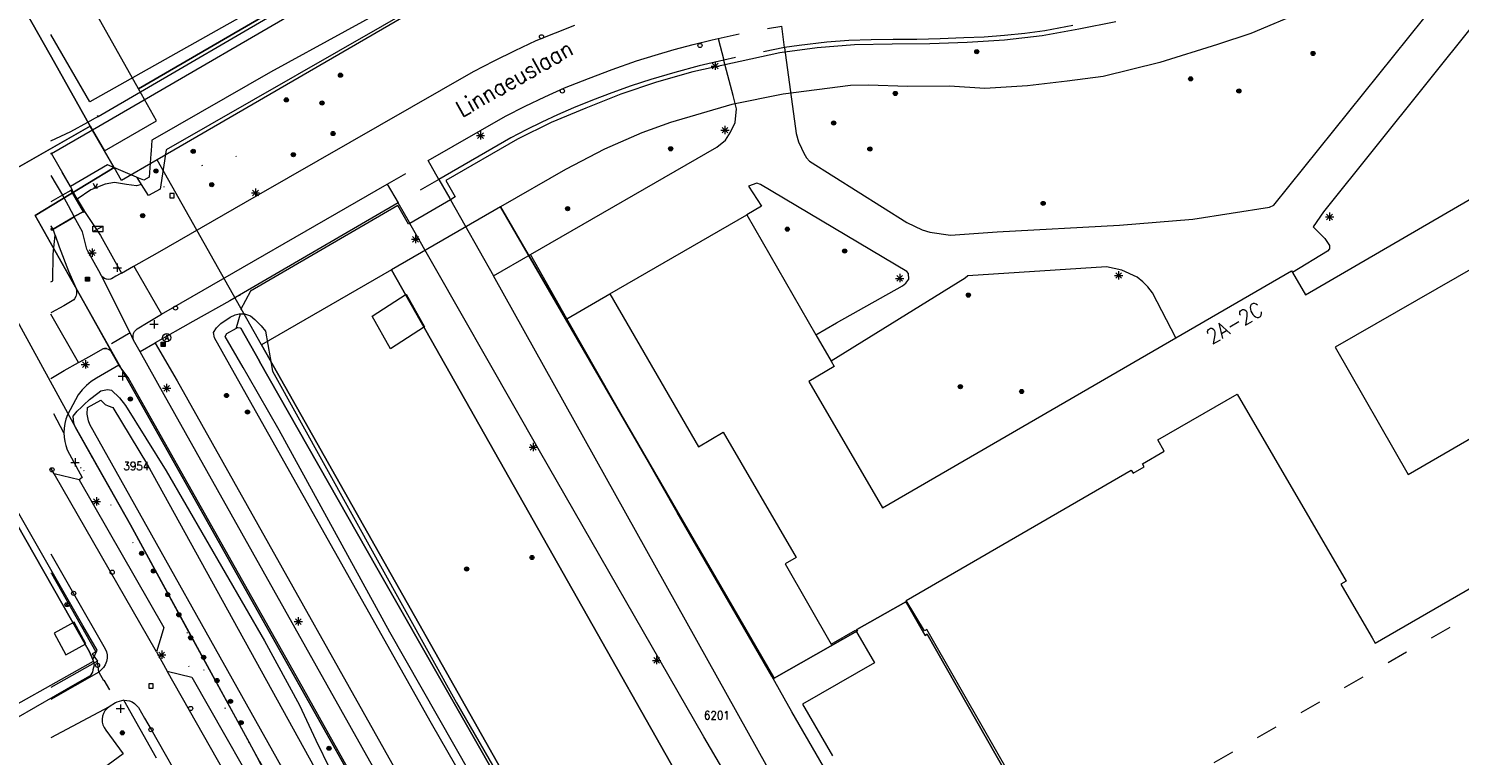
# Model space of a CAD drawing. Header units: metres. Extents: x 3 to 114181, y 112716 to 476231.
# Tile 29 of 90: x 112497 to 112670, y 475118 to 475206. Entities that reach past the tile are written whole.
import ezdxf
from ezdxf.enums import TextEntityAlignment as Align

# ---------------------------------------------------------------- set-up
doc = ezdxf.new("R2010")
doc.units = ezdxf.units.M
doc.header["$MEASUREMENT"] = 0
doc.linetypes.add('DGN Style 1', pattern=[5.201608, 0.008655, -5.192953])
doc.linetypes.add('DGN Style 5', pattern=[6.058445, 2.596476, -3.461969])
for name, color, linetype, lineweight in [('Cultuurscheiding BGT', 3, 'DGN Style 1', 0), ('Functie scheiding OTD BGT', 7, 'DGN Style 5', 0), ('Functie scheiding OWT BGT', 4, 'DGN Style 5', 0), ('Functie scheiding SHD H1 BGT', 1, 'DGN Style 5', 0), ('Functie scheiding WGD BGT', 7, 'DGN Style 5', 0), ('Functie scheiding WGD H1 BGT', 7, 'DGN Style 5', 0), ('Hek BGT', 7, 'Continuous', 13), ('Insteeksloot BGT', 4, 'Continuous', 0), ('Kadasterperceelnummers', 14, 'Continuous', 0), ('Kadasterpercelen', 14, 'Continuous', 13), ('Kant algemeen verharding BGT', 7, 'Continuous', 0), ('Kant algemeen verharding H1 BGT', 7, 'Continuous', 0), ('Kant water BGT', 4, 'Continuous', 0), ('Muur H1 BGT', 1, 'Continuous', 13), ('Onbegroeid terreindeel BGT', 7, 'Continuous', 0), ('Overbruggingsdeel-Dek H1 BGT', 6, 'Continuous', 13), ('Overbruggingsdeel-Landhoofd BGT', 6, 'Continuous', 13), ('Pand BGT', 7, 'Continuous', 13), ('Symbool Afvalbak BGT', 5, 'Continuous', 0), ('Symbool Boom BGT', 3, 'Continuous', 0), ('Symbool Brandkraan BGT', 1, 'Continuous', 0), ('Symbool Inspectieput BGT', 5, 'Continuous', 0), ('Symbool Kast BGT', 7, 'Continuous', 0), ('Symbool Kolk BGT', 5, 'Continuous', 0), ('Symbool Lichtmast BGT', 7, 'Continuous', 0), ('Symbool Paal - Steen BGT', 7, 'Continuous', 0), ('Symbool Verkeersbordpaal BGT', 7, 'Continuous', 0), ('Symbool Verklikker Transportleiding BGT', 5, 'Continuous', 0), ('Symbool Waterleidingput BGT', 5, 'Continuous', 0), ('Tekst Nummeraanduidingsreeks BGT', 7, 'Continuous', 0), ('Tekst ORL Straatnaam BGT', 3, 'Continuous', 0), ('Walbescherming BGT', 5, 'Continuous', 13)]:
    doc.layers.add(name, color=color, linetype=linetype, lineweight=lineweight)
doc.styles.add('Style-STANDARD', font='STANDARD.shx')

# ---------------------------------------------------------------- blocks, each defined once
blk = doc.blocks.new('CELQ31')
at = {"layer": 'Symbool Verklikker Transportleiding BGT'}
for p, q in [((0, 0), (-0.025, 0.05)), ((-0.025, 0), (0.025, 0)), ((0, 0), (0.025, 0.05))]:
    blk.add_line(p, q, dxfattribs=at)
blk = doc.blocks.new('CELQ70')
at = {"layer": 'Symbool Kast BGT'}
for p, q in [((-0.062, 0.031), (0.062, 0.031)), ((-0.062, -0.031), (-0.062, 0.031)), ((-0.062, -0.031), (0.062, 0.031)), ((0.062, -0.031), (0.062, 0.031)), ((-0.062, -0.031), (0.062, -0.031))]:
    blk.add_line(p, q, dxfattribs=at)
blk = doc.blocks.new('CELQ49')
at = {"layer": 'Symbool Afvalbak BGT'}
blk.add_circle((0, 0), 0.05, dxfattribs=at)
at = {"layer": 'Symbool Afvalbak BGT', "style": 'Style-STANDARD'}
blk.add_text('A', height=0.0667, dxfattribs=at).set_placement((0.003, 0.003), align=Align.MIDDLE_CENTER)
blk = doc.blocks.new('CELQ21')
at = {"layer": 'Symbool Lichtmast BGT'}
for p, q in [((-0.05, 0), (0.05, 0)), ((0.035, -0.034), (-0.035, 0.034)), ((0.035, 0.034), (-0.035, -0.034)), ((0, 0.053), (0, -0.047))]:
    blk.add_line(p, q, dxfattribs=at)
blk = doc.blocks.new('CELQ42')
at = {"layer": 'Symbool Brandkraan BGT'}
for p, q in [((-0.021, 0.021), (0.021, -0.021)), ((-0.021, -0.021), (0.021, 0.021))]:
    blk.add_line(p, q, dxfattribs=at)
blk.add_circle((0, 0), 0.025, dxfattribs=at)
blk = doc.blocks.new('CELQ72')
at = {"layer": 'Symbool Inspectieput BGT', "flags": 128}
blk.add_lwpolyline([(0.025, 0.025), (-0.025, 0.025), (-0.025, -0.025), (0.025, -0.025)], close=True, dxfattribs=at)
blk = doc.blocks.new('CELQ24_1')
at = {"layer": 'Symbool Kolk BGT'}
blk.add_circle((0, 0), 0.025, dxfattribs=at)
blk = doc.blocks.new('CELQ24_2')
at = {"layer": 'Symbool Waterleidingput BGT'}
blk.add_circle((0, 0), 0.025, dxfattribs=at)
blk = doc.blocks.new('CELA07')
at = {"layer": 'Symbool Boom BGT'}
for radius in [0.025, 0.018, 0.011, 0.00407]:
    blk.add_circle((0, 0), radius, dxfattribs=at)
blk = doc.blocks.new('CELQ30')
at = {"layer": 'Symbool Verkeersbordpaal BGT'}
for p, q in [((-0.05, 0), (0.05, 0)), ((0, 0.05), (0, -0.05))]:
    blk.add_line(p, q, dxfattribs=at)
blk = doc.blocks.new('CELQ20')
at = {"layer": 'Symbool Paal - Steen BGT', "flags": 128}
for points in [[(-0.025, -0.025), (-0.025, 0.025), (0.025, 0.025), (0.025, -0.025)], [(-0.018, -0.018), (-0.018, 0.018), (0.018, 0.018), (0.018, -0.018)], [(-0.011, -0.011), (-0.011, 0.011), (0.011, 0.011), (0.011, -0.011)], [(-0.004, -0.004), (-0.004, 0.004), (0.004, 0.004), (0.004, -0.004)]]:
    blk.add_lwpolyline(points, close=True, dxfattribs=at)

msp = doc.modelspace()

# ---------------------------------------------------------------- linework, layer by layer
at = {"layer": 'Cultuurscheiding BGT', "flags": 128}
for points in [[(112505.69, 475195.18), (112504.69, 475196.92)], [(112524.86, 475185.56), (112521.94, 475191.28), (112513.2, 475186.4)], [(112522.81, 475173.59), (112522.93, 475171.31)], [(112505, 475154), (112503.64, 475152.73)], [(112503.64, 475152.73), (112503.31, 475152.42)], [(112512.84, 475139.9), (112512.27, 475139.58), (112506.34, 475149.76), (112503.64, 475152.73)], [(112523.95, 475119.54), (112523.45, 475119.43), (112516.12, 475132.47), (112516.65, 475132.92)], [(112513.31, 475132.33), (112514.67, 475132.17), (112517.32, 475127.59), (112517.03, 475127.39)]]:
    msp.add_lwpolyline(points, dxfattribs=at)
at = {"layer": 'Functie scheiding OTD BGT', "flags": 128}
msp.add_lwpolyline([(112598.59, 475092.99), (112677.02, 475137.98), (112698.57, 475150.46), (112700.15, 475151.38), (112703.92, 475153.56), (112702.46, 475155.97)], dxfattribs=at)
at = {"layer": 'Functie scheiding OWT BGT', "flags": 128}
for points in [[(112510.96, 475186.95), (112510.44, 475187.79)], [(112522.42, 475169.59), (112522.45, 475169.67), (112522.93, 475171.31)]]:
    msp.add_lwpolyline(points, dxfattribs=at)
at = {"layer": 'Functie scheiding SHD H1 BGT', "flags": 128}
for points in [[(112500.05, 475190.7), (112500, 475190.78)], [(112503.9, 475183.63), (112503.92, 475183.6), (112504.04, 475183.67), (112504.06, 475183.68), (112504, 475183.78), (112503.19, 475185.18), (112502.54, 475186.31), (112502.4, 475186.23)], [(112500, 475181.62), (112500.1, 475181.44), (112500.25, 475181.53)]]:
    msp.add_lwpolyline(points, dxfattribs=at)
at = {"layer": 'Functie scheiding WGD BGT', "flags": 128}
for points in [[(112580.68, 475204.59), (112583.24, 475205.17), (112585.8, 475205.67), (112588.38, 475206.09)], [(112588.7, 475203.52), (112581.34, 475201.99)], [(112540.65, 475186.98), (112545.6, 475189.84)], [(112546.9, 475187.56), (112541.99, 475184.71)], [(112509.57, 475169.01), (112506.9, 475167.43)], [(112512.62, 475167.77), (112510.78, 475166.74)], [(112506.7, 475167.11), (112506.49, 475167.12), (112506.28, 475167.07)], [(112501.57, 475156.95), (112500, 475159.91)], [(112505.77, 475128.03), (112505.63, 475129.35)], [(112505.77, 475128.03), (112506.35, 475127), (112506.41, 475127.03), (112507.97, 475124.4)]]:
    msp.add_lwpolyline(points, dxfattribs=at)
at = {"layer": 'Functie scheiding WGD H1 BGT', "flags": 128}
for points in [[(112502.4, 475186.23), (112502.56, 475186.32), (112502.35, 475186.7), (112500.05, 475190.7)], [(112500.25, 475181.53), (112502.82, 475183.05)], [(112502.82, 475183.05), (112502.9, 475183.1), (112503.9, 475183.63)]]:
    msp.add_lwpolyline(points, dxfattribs=at)
at = {"layer": 'Hek BGT', "flags": 128}
for points in [[(112628.74, 475206.62), (112624.28, 475205.72), (112619.82, 475204.91), (112615.3, 475204.38), (112610.78, 475204.12), (112606.24, 475203.96), (112601.7, 475203.92), (112597.15, 475203.84), (112592.64, 475203.46), (112588.12, 475202.85), (112577.62, 475200.55), (112573.2, 475199.32), (112568.89, 475197.86), (112564.66, 475196.18), (112560.47, 475194.42), (112556.39, 475192.44), (112547.74, 475187.42), (112548.88, 475185.45), (112548.3, 475185.11)], [(112548.3, 475185.11), (112543.4, 475182.24)], [(112543.4, 475182.24), (112543.22, 475182.14), (112541.95, 475184.4), (112524.11, 475174.07), (112522.91, 475171.81)]]:
    msp.add_lwpolyline(points, dxfattribs=at)
at = {"layer": 'Insteeksloot BGT', "flags": 128}
for points in [[(112505.69, 475195.18), (112532.26, 475210.67), (112564.31, 475228.94), (112566.11, 475229.28), (112567.18, 475229.59), (112568.46, 475230.33), (112569.85, 475231.47), (112571.41, 475232.93), (112574.4, 475235.01), (112584.34, 475240.79)], [(112593.56, 475227.36), (112591.27, 475225.92), (112585.38, 475223.11), (112580.05, 475220.85), (112574.88, 475220.31), (112568.36, 475219.34), (112556.62, 475214.92), (112545.31, 475209.1), (112513.92, 475191.12), (112513.2, 475186.4)], [(112500, 475192.21), (112502.42, 475193.36), (112504.47, 475194.49), (112505.4, 475195.01), (112505.69, 475195.18)], [(112510.96, 475186.95), (112510.34, 475186.8), (112509.14, 475186.96), (112507.68, 475187.19), (112506.57, 475186.99), (112504.82, 475186.32), (112503.19, 475185.18)], [(112513.2, 475186.4), (112511.79, 475185.61), (112510.96, 475186.95)], [(112500, 475175.17), (112500.24, 475175.32), (112500.26, 475178.53), (112500.5, 475180.83)], [(112554.69, 475106.74), (112546, 475121.83), (112522.57, 475163.45), (112519.77, 475168.42), (112519.66, 475169.07), (112520.01, 475169.64), (112520.52, 475170.14), (112521.66, 475170.9), (112522.26, 475171.18), (112522.74, 475171.31), (112522.93, 475171.31)], [(112522.93, 475171.31), (112523.42, 475171.32), (112524.12, 475171.07), (112524.65, 475170.65), (112525.41, 475169.86), (112525.93, 475169.24), (112526.79, 475164.39), (112549.03, 475124.32), (112570.22, 475087.61), (112578.79, 475071.91), (112579.26, 475072.07), (112578.85, 475071.31)], [(112505, 475154), (112503.18, 475157.23), (112502.93, 475157.67), (112502.78, 475158.11), (112502.68, 475158.94), (112503.16, 475159.54), (112503.7, 475160.05), (112503.99, 475160.32), (112504.65, 475160.96), (112505.66, 475161.73), (112506.05, 475162.03), (112506.82, 475162.17), (112507.32, 475162.09), (112508.28, 475161.18), (112509.02, 475160.22), (112513.94, 475152.35), (112525.83, 475131.82), (112530.05, 475124.03), (112532.03, 475119.78), (112535.51, 475112.72), (112544.95, 475095.94), (112551.85, 475083.86), (112555.13, 475077.67)], [(112512.84, 475139.9), (112509.63, 475145.8), (112505.16, 475153.71), (112505.13, 475153.78), (112505, 475154)], [(112516.65, 475132.92), (112512.84, 475139.9)], [(112523.95, 475119.54), (112516.65, 475132.92)], [(112537.47, 475096.15), (112537.21, 475096.58), (112529.03, 475110.65), (112525.22, 475117.2), (112523.95, 475119.54)]]:
    msp.add_lwpolyline(points, dxfattribs=at)
at = {"layer": 'Kadasterpercelen', "linetype": 'Continuous', "flags": 128}
for points in [[(112680.95, 475297.36), (112510.57, 475198.52), (112505.66, 475207.23), (112489.22, 475236.37), (112486.67, 475240.89), (112501.82, 475249.72), (112511.33, 475255.26), (112545.31, 475275.05), (112565.17, 475286.61), (112575.98, 475292.91), (112584.47, 475297.82), (112604.15, 475309.21), (112620.95, 475318.93), (112626.7, 475322.25), (112627.85, 475322.92), (112649.49, 475290.67), (112675.2, 475305.64)], [(112478.77, 475229.04), (112475.67, 475234.59), (112465.24, 475253.13), (112459.01, 475264.19), (112456.25, 475269.13), (112453.85, 475273.29), (112449.88, 475280.45), (112444.52, 475277.42), (112494.87, 475188.36), (112504.73, 475194.01), (112500.42, 475201.7), (112495.12, 475211.12), (112486.43, 475226.57), (112483.27, 475232.19)], [(112483.27, 475232.19), (112486.43, 475226.57), (112495.12, 475211.12), (112500.42, 475201.7), (112504.73, 475194.01), (112506.49, 475191.01), (112512.77, 475194.62), (112510.57, 475198.52), (112505.66, 475207.23), (112489.22, 475236.37)], [(112664.86, 474920.39), (112639.06, 474966.43), (112525.45, 475167.58), (112512.83, 475189.92), (112508.52, 475187.42), (112507.65, 475188.98), (112498.08, 475183.2), (112552.5, 475086.53), (112565.29, 475063.26), (112601.01, 475000), (112621.01, 474964.59), (112644.73, 474922.28), (112663.4, 474889.63), (112659.5, 474887.86), (112682.46, 474847.83), (112690.05, 474852.78), (112684.24, 474863.13), (112679.68, 474871.27), (112679.82, 474871.36), (112667.42, 474893.47), (112665.45, 474896.12), (112654.93, 474914.77)], [(112616.55, 475105.3), (112618.46, 475106.34), (112620.29, 475107.38), (112605.95, 475132.59), (112605.68, 475132.43), (112603.43, 475136.38), (112603.34, 475136.53), (112597.43, 475133.17), (112597.52, 475133.02), (112587.43, 475127.28), (112587.34, 475127.43), (112572.98, 475152.18), (112554.37, 475184.26), (112541.16, 475176.64), (112598.6, 475075.19), (112606.51, 475079.86), (112602.95, 475086), (112599, 475092.82), (112599.28, 475092.99), (112606.1, 475096.93), (112605.08, 475098.73)], [(112541.16, 475176.64), (112525.45, 475167.58), (112639.06, 474966.43), (112664.86, 474920.39), (112677.13, 474898.76), (112684.96, 474904.93), (112698.04, 474882), (112708.31, 474864.71), (112723.35, 474874.62), (112700.21, 474912.73), (112648.48, 474987.11), (112643.34, 474996.18), (112598.6, 475075.19)], [(112488.59, 475118.3), (112464.62, 475160.31), (112482, 475170.2), (112482.68, 475169.01), (112471.35, 475162.56), (112481.51, 475144.8), (112481.33, 475138.86), (112491.19, 475121.51), (112505.15, 475129.33), (112505.16, 475129.28), (112505.24, 475128.85), (112505.07, 475128.28), (112505.02, 475128.02), (112504.76, 475127.57), (112502.9, 475126.51)], [(112483.38, 475169.4), (112482.68, 475169.01), (112504.68, 475130.47), (112505.06, 475129.53), (112505.57, 475130.68), (112503.85, 475133.67)], [(112471.35, 475162.56), (112481.51, 475144.8), (112481.33, 475138.86), (112491.19, 475121.51), (112505.15, 475129.33), (112505.06, 475129.53), (112504.68, 475130.47), (112482.68, 475169.01)]]:
    msp.add_lwpolyline(points, close=True, dxfattribs=at)
for points in [[(112628.14, 475256.81), (112512.83, 475189.92), (112508.52, 475187.42), (112507.65, 475188.98), (112506.49, 475191.01), (112512.77, 475194.62), (112510.57, 475198.52), (112680.95, 475297.36)], [(112651.4, 475207.84), (112645.05, 475205.21), (112641.03, 475203.86), (112634.05, 475201.69), (112627.2, 475200.01), (112622.85, 475199.44), (112618.08, 475198.87), (112612.91, 475198.53), (112608.62, 475198.81), (112603.61, 475198.78), (112598.82, 475198.96), (112596.65, 475198.91), (112588.53, 475197.86), (112582.31, 475196.6), (112574.89, 475194.42), (112571.44, 475193.2), (112566.94, 475191.21), (112562.19, 475188.76), (112554.37, 475184.26), (112572.98, 475152.18), (112587.34, 475127.43), (112587.43, 475127.28), (112597.52, 475133.02), (112597.43, 475133.17), (112603.34, 475136.53), (112603.43, 475136.38), (112605.68, 475132.43), (112605.95, 475132.59), (112620.29, 475107.38)], [(112489.48, 475037.04), (112502.05, 475044.22), (112551.4, 475072.59), (112594.78, 474996.03), (112611.99, 474965.56), (112631.37, 474931.26), (112634.16, 474926.26), (112656.34, 474886.49), (112659.5, 474887.86), (112663.4, 474889.63), (112644.73, 474922.28), (112621.01, 474964.59), (112601.01, 475000), (112565.29, 475063.26), (112552.5, 475086.53), (112498.08, 475183.2), (112507.65, 475188.98), (112506.49, 475191.01), (112504.73, 475194.01), (112494.87, 475188.36)], [(112493.34, 475175.11), (112502.93, 475157.67), (112509.63, 475145.8), (112525.22, 475117.2), (112537.21, 475096.58), (112549.72, 475076.34), (112539.54, 475070.91), (112538.33, 475070.27), (112528.54, 475064.56), (112521.29, 475060.52), (112518.14, 475058.77), (112513.38, 475055.98), (112511.93, 475055.13), (112501.54, 475049.05), (112493.43, 475044.68)]]:
    msp.add_lwpolyline(points, dxfattribs=at)
at = {"layer": 'Kant algemeen verharding BGT', "flags": 128}
for points in [[(112623.53, 475206.15), (112620.17, 475205.53), (112617.73, 475205.2), (112615.27, 475204.94), (112612.81, 475204.76), (112610.35, 475204.66), (112607.51, 475204.55), (112604.68, 475204.48), (112601.84, 475204.46), (112599.16, 475204.43), (112596.48, 475204.33), (112593.8, 475204.16), (112590.47, 475203.74), (112588.7, 475203.52), (112588.7, 475203.48), (112590.08, 475193.11), (112590.38, 475192.11), (112590.76, 475191.35), (112591.01, 475190.72), (112591.34, 475190.16), (112591.69, 475189.75), (112603.46, 475182.35), (112605.34, 475181.48), (112606.24, 475181.18), (112608.74, 475180.82), (112614.41, 475181.22), (112629.2, 475182.03), (112638.06, 475182.77), (112647.32, 475184.21), (112647.83, 475184.43), (112667.81, 475209.32)], [(112524.86, 475185.56), (112551.07, 475200.6), (112553.58, 475201.88), (112556.11, 475203.13), (112558.67, 475204.33), (112560.99, 475205.28), (112563.33, 475206.2)], [(112588.7, 475203.52), (112588.38, 475206.09)], [(112699.03, 475163.68), (112684.34, 475189.17), (112682.59, 475192.21), (112674.37, 475206.47), (112673.93, 475206.92), (112673.43, 475207.14), (112673.01, 475207.05), (112672.36, 475206.72), (112653.86, 475183.64), (112652.59, 475181.81), (112654.01, 475180.41), (112654.58, 475179.56), (112654.58, 475179.18), (112654.35, 475178.89), (112650.11, 475176.32)], [(112545.6, 475189.84), (112554.97, 475195.22), (112557.32, 475196.41), (112559.7, 475197.54), (112562.1, 475198.62), (112564.98, 475199.76), (112567.87, 475200.84), (112570.79, 475201.87), (112573.05, 475202.58), (112575.33, 475203.24), (112577.63, 475203.85), (112579.93, 475204.41), (112580.31, 475204.5), (112580.68, 475204.59)], [(112580.68, 475204.59), (112581.34, 475201.99)], [(112548.3, 475185.11), (112553.51, 475175.92), (112557.97, 475178.49), (112580.5, 475191.47), (112581.54, 475192.31), (112582.14, 475193.26), (112582.73, 475194.44), (112582.88, 475196.1), (112582.5, 475197.69), (112581.36, 475201.92), (112581.34, 475201.99), (112578.38, 475201.28), (112575.44, 475200.49), (112572.52, 475199.64), (112570.16, 475198.86), (112567.82, 475198.03), (112565.49, 475197.15), (112563.19, 475196.21), (112561.26, 475195.37), (112559.35, 475194.48), (112557.46, 475193.54), (112555.59, 475192.57), (112546.9, 475187.56), (112548.21, 475185.27), (112548.3, 475185.11)], [(112546.9, 475187.56), (112545.6, 475189.84)], [(112510.03, 475177.08), (112513.38, 475171.29), (112540.65, 475186.98)], [(112540.65, 475186.98), (112541.99, 475184.71)], [(112592.48, 475168.79), (112594.99, 475170.21), (112602.96, 475174.7), (112603.36, 475175.03), (112603.71, 475175.5), (112603.68, 475176.2), (112603.46, 475176.45), (112585.78, 475186.96), (112585.34, 475187.09), (112584.34, 475186.73), (112585.9, 475184.31), (112584.13, 475183.29)], [(112504.04, 475183.67), (112506.01, 475180.77), (112508.53, 475176.24), (112509.99, 475177.06), (112510.03, 475177.08), (112512.9, 475178.69), (112524.86, 475185.56)], [(112580.53, 475070.68), (112588.13, 475075.08), (112589.08, 475075.81), (112590.48, 475077.33), (112591.12, 475078.31), (112591.82, 475079.63), (112592.52, 475081.12), (112593.11, 475082.72), (112593.59, 475084.2), (112593.94, 475086.16), (112594.07, 475087.56), (112594.09, 475089.09), (112593.94, 475090.74), (112593.7, 475092.49), (112593.36, 475093.92), (112592.68, 475096.31), (112592.18, 475097.39), (112590.81, 475099.97), (112578.92, 475120.19), (112559.05, 475154.76), (112543.4, 475182.24), (112543.34, 475182.34), (112541.99, 475184.71), (112522.81, 475173.59)], [(112506.13, 475175.92), (112505.8, 475176.52), (112504.47, 475178.89), (112504.33, 475179.14), (112503.81, 475181.22), (112502.82, 475183.05)], [(112500.5, 475180.83), (112500.25, 475181.53)], [(112500.5, 475180.83), (112500.99, 475179.41), (112502.14, 475176.47), (112503.04, 475174.38)], [(112598.96, 475094.41), (112604.43, 475097.58), (112589.58, 475123.21), (112587.15, 475127.53), (112575.69, 475147.29), (112562.38, 475170.73), (112557.97, 475178.49)], [(112508.53, 475176.24), (112508.38, 475176.15), (112507.85, 475175.85), (112507.33, 475175.55), (112507.19, 475175.51), (112506.95, 475175.47), (112506.71, 475175.5), (112506.48, 475175.59), (112506.29, 475175.73), (112506.13, 475175.92)], [(112635.99, 475168.42), (112633.16, 475173.85), (112632.61, 475174.57), (112632.01, 475175.2), (112631.32, 475175.74), (112629.48, 475176.6), (112627.62, 475176.99), (112610.87, 475175.89), (112610.52, 475175.61), (112594.33, 475165.58)], [(112503.04, 475174.38), (112503.1, 475174.06), (112503.09, 475173.73), (112503.01, 475173.42), (112502.86, 475173.13), (112502.76, 475173), (112501.55, 475172.27), (112500.07, 475171.46), (112500, 475171.42)], [(112503.04, 475174.38), (112506.9, 475167.43)], [(112509.57, 475169.01), (112506.13, 475175.92)], [(112573.88, 475060.3), (112574.07, 475060.66), (112574.33, 475060.97), (112574.64, 475061.22), (112577.31, 475062.78), (112579.66, 475064.11), (112579.98, 475064.3), (112581.72, 475065.31), (112603.52, 475078.05), (112606.24, 475079.86), (112598.59, 475092.99), (112598.49, 475093.24), (112598.46, 475093.51), (112598.49, 475093.77), (112598.59, 475094.02), (112598.75, 475094.24), (112598.96, 475094.41), (112553.51, 475175.92)], [(112522.81, 475173.59), (112521.61, 475172.89), (112517.16, 475170.37), (112512.61, 475167.8), (112512.62, 475167.77), (112515.24, 475163.2), (112548.76, 475103.59)], [(112562.38, 475170.73), (112567.55, 475173.72)], [(112500, 475163.51), (112501.61, 475164.45), (112503.34, 475165.45), (112500, 475171.29)], [(112510, 475168.14), (112509.93, 475168.4), (112509.93, 475168.68), (112509.99, 475168.94), (112510.11, 475169.19), (112510.29, 475169.4), (112510.42, 475169.51), (112511.76, 475170.29), (112513.38, 475171.29)], [(112506.9, 475167.43), (112507.25, 475166.8)], [(112510, 475168.14), (112509.57, 475169.01)], [(112568.01, 475064.8), (112513.7, 475161.54), (112510.78, 475166.74), (112510, 475168.14)], [(112503.34, 475165.45), (112503.48, 475165.53), (112504.95, 475166.33), (112506.28, 475167.07), (112506.49, 475167.12), (112506.7, 475167.11), (112506.91, 475167.06), (112507.09, 475166.95), (112507.25, 475166.8)], [(112507.25, 475166.8), (112508.19, 475165.12)], [(112565.27, 475063.22), (112564.82, 475064.55), (112564.16, 475066.05), (112558.28, 475076.43), (112530, 475126.93), (112510.87, 475160.87), (112509.32, 475163.61), (112508.19, 475165.12), (112505.5, 475163.56), (112504.87, 475163.12), (112504.29, 475162.64), (112503.76, 475162.12), (112503.28, 475161.54), (112502.01, 475159.12), (112501.82, 475158.59), (112501.69, 475158.05), (112501.6, 475157.5), (112501.57, 475156.95), (112501.6, 475156.42), (112501.68, 475155.9), (112501.8, 475155.39), (112501.96, 475154.89), (112503.31, 475152.42)], [(112512.76, 475130.46), (112500.38, 475152), (112500.12, 475152.47), (112500, 475152.67)], [(112503.42, 475151.25), (112500.38, 475152)], [(112503.31, 475152.42), (112503.78, 475151.54), (112503.42, 475151.25), (112513.64, 475133.42), (112513.31, 475132.33)], [(112500, 475142.3), (112502.74, 475137.54), (112506.56, 475130.85), (112506.71, 475130.48), (112506.78, 475130.09), (112506.78, 475129.69), (112506.71, 475129.29), (112506.57, 475128.92), (112506.36, 475128.58), (112506.09, 475128.28), (112505.77, 475128.03)], [(112500, 475140.03), (112500.05, 475139.93), (112505.44, 475130.49), (112504.99, 475130.23), (112505.63, 475129.35)], [(112513.31, 475132.33), (112512.76, 475130.46), (112514.07, 475128.12), (112517.03, 475127.4), (112517.03, 475127.39)], [(112505.63, 475129.35), (112500, 475126.17)], [(112505.77, 475128.03), (112500, 475124.71)], [(112526.38, 475106.42), (112514.07, 475128.12)], [(112517.03, 475127.39), (112527.22, 475109.52), (112526.38, 475106.42), (112530.07, 475099.79), (112530.8, 475098.66), (112531.13, 475098.08)], [(112512.78, 475117.62), (112508.82, 475124.62), (112507.97, 475124.4), (112507.8, 475124.29), (112507.04, 475123.82), (112506.76, 475123.6), (112506.53, 475123.33), (112506.35, 475123.02), (112506.23, 475122.69), (112506.18, 475122.33), (112506.2, 475121.98), (112506.28, 475121.63), (112506.43, 475121.31), (112506.63, 475121.02), (112508.75, 475118.14), (112500, 475111.74)], [(112508.82, 475124.62), (112509.16, 475124.61), (112509.5, 475124.54), (112509.82, 475124.41), (112510.11, 475124.23), (112510.36, 475124), (112510.57, 475123.73), (112511.32, 475122.46), (112512.1, 475121.07), (112516.51, 475113.37), (112520.3, 475106.77), (112520.48, 475106.48), (112520.79, 475105.96), (112521.05, 475105.42), (112521.23, 475104.85)], [(112507.04, 475123.82), (112500, 475120.06)]]:
    msp.add_lwpolyline(points, dxfattribs=at)
at = {"layer": 'Kant algemeen verharding H1 BGT', "flags": 128}
msp.add_lwpolyline([(112500, 475188.04), (112501.38, 475185.65), (112502.07, 475184.39), (112502.82, 475183.05)], dxfattribs=at)
at = {"layer": 'Kant water BGT', "flags": 128}
for points in [[(112500.05, 475190.7), (112505.78, 475194.01), (112535.5, 475211.27), (112540.82, 475214.35), (112561.79, 475226.14), (112563.84, 475227.26), (112566.37, 475228.11), (112568.09, 475228.79), (112569.68, 475229.82), (112570.42, 475230.68), (112571.05, 475231.29), (112572.21, 475232.14), (112584.99, 475239.89)], [(112592.7, 475228.58), (112590.62, 475227.26), (112587.58, 475225.91), (112584.63, 475224.37), (112582.03, 475223.27), (112579.61, 475222.37), (112577.22, 475221.92), (112574.32, 475221.78), (112571.14, 475221.49), (112567.79, 475220.73), (112561.71, 475218.46), (112561.21, 475218.27), (112555.86, 475216.18), (112550.78, 475213.81), (112546.21, 475211.19), (112544.53, 475210.37), (112526.54, 475200.5), (112512.54, 475192.52), (112512.19, 475192.32), (112512.1, 475191.02), (112512.08, 475190.65), (112511.88, 475187.85), (112511.23, 475187.45), (112510.44, 475187.79)], [(112510.44, 475187.79), (112510.33, 475187.84), (112506.84, 475189.33), (112502.35, 475186.7), (112502.56, 475186.32), (112502.54, 475186.31)], [(112576.88, 475070.08), (112576.86, 475070.12), (112576.5, 475070.73), (112576.44, 475070.84), (112560.39, 475098.76), (112540.96, 475132.86), (112527.61, 475157.27), (112523.83, 475163.8), (112523.24, 475164.82), (112521.06, 475168.59), (112521.25, 475168.94), (112522.42, 475169.59)], [(112522.42, 475169.59), (112522.47, 475169.61), (112522.58, 475169.66), (112522.89, 475169.63), (112522.94, 475169.58), (112525.21, 475165.59), (112525.22, 475165.57), (112539.39, 475140.63), (112565.46, 475094.99), (112578.77, 475071.17)], [(112549.38, 475078.12), (112549.21, 475078.58), (112532.9, 475107.45), (112527.94, 475116.47), (112504.72, 475157.93), (112504.54, 475158.38), (112504.36, 475159.18), (112504.43, 475159.98), (112506.03, 475160.87), (112506.57, 475160.34), (112506.92, 475160.2), (112507.47, 475160), (112511.68, 475153.07), (112535.1, 475110.67), (112538.95, 475103.58), (112543.43, 475095.66), (112550.61, 475083.35), (112554.03, 475076.96)]]:
    msp.add_lwpolyline(points, dxfattribs=at)
at = {"layer": 'Muur H1 BGT', "flags": 128}
for points in [[(112500, 475190.67), (112500.05, 475190.7)], [(112502.4, 475186.23), (112503.06, 475185.08), (112503.9, 475183.63)], [(112500.25, 475181.53), (112500.03, 475181.92), (112500, 475181.97)]]:
    msp.add_lwpolyline(points, dxfattribs=at)
at = {"layer": 'Onbegroeid terreindeel BGT', "flags": 128}
for points in [[(112623.8, 475264.24), (112620.4, 475262.81), (112609.14, 475256.32), (112570.35, 475233.62), (112538.18, 475215.77), (112504.69, 475196.92)], [(112504.69, 475196.92), (112500, 475205.09)], [(112538.85, 475171.03), (112542.95, 475173.68), (112545.15, 475169.73), (112541.04, 475167.09), (112538.85, 475171.03)]]:
    msp.add_lwpolyline(points, dxfattribs=at)
at = {"layer": 'Overbruggingsdeel-Dek H1 BGT', "flags": 128}
msp.add_lwpolyline([(112500, 475181.62), (112500.1, 475181.44), (112500.25, 475181.53), (112502.82, 475183.05), (112502.9, 475183.1), (112503.9, 475183.63), (112503.92, 475183.6), (112504.04, 475183.67), (112504.06, 475183.68), (112504, 475183.78), (112503.19, 475185.18), (112502.54, 475186.31), (112502.56, 475186.32), (112502.35, 475186.7), (112500.05, 475190.7), (112500, 475190.78)], dxfattribs=at)
at = {"layer": 'Overbruggingsdeel-Landhoofd BGT', "flags": 128}
for points in [[(112500, 475190.78), (112500.05, 475190.7)], [(112500, 475190.67), (112500.05, 475190.7)], [(112502.54, 475186.31), (112502.4, 475186.23), (112501.38, 475185.65), (112500, 475184.86)], [(112502.54, 475186.31), (112503.19, 475185.18)], [(112503.19, 475185.18), (112504, 475183.78), (112504.06, 475183.68), (112504.04, 475183.67)], [(112502.82, 475183.05), (112500.25, 475181.53)], [(112504.04, 475183.67), (112503.92, 475183.6), (112503.9, 475183.63), (112502.9, 475183.1), (112502.82, 475183.05)], [(112500.25, 475181.53), (112500.1, 475181.44), (112500, 475181.62)]]:
    msp.add_lwpolyline(points, dxfattribs=at)
at = {"layer": 'Pand BGT', "flags": 128}
for points in [[(112650.11, 475176.32), (112651.66, 475173.62), (112677.28, 475188.47), (112677.37, 475188.33), (112678.48, 475186.5), (112679.81, 475187.23), (112682.32, 475182.8), (112655.28, 475167.3), (112664.1, 475151.89), (112690.93, 475167.44), (112692.74, 475164.16), (112693.66, 475164.7), (112695.48, 475161.62), (112699.03, 475163.68)], [(112567.55, 475173.72), (112584.13, 475183.29)], [(112584.13, 475183.29), (112592.48, 475168.79)], [(112635.99, 475168.42), (112649.99, 475176.53), (112650.11, 475176.32)], [(112567.55, 475173.72), (112578.27, 475155.25), (112581.27, 475157.02), (112590.08, 475141.89), (112588.76, 475141.12), (112594.33, 475131.41), (112597.28, 475133.1), (112599.55, 475129.13), (112590.88, 475124.16), (112594.48, 475117.89)], [(112594.33, 475165.58), (112594.69, 475164.95), (112591.64, 475163.15), (112600.53, 475147.88), (112635.99, 475168.42)], [(112592.48, 475168.79), (112594.33, 475165.58)], [(112620.57, 475107.54), (112605.89, 475133.16), (112605.62, 475133.01), (112603.39, 475136.67), (112630.6, 475152.44), (112630.82, 475152.05), (112632.15, 475152.83), (112631.95, 475153.18), (112634.58, 475154.74), (112633.82, 475156.09), (112643.4, 475161.62), (112656.61, 475139.03), (112655.95, 475138.65), (112656.39, 475137.89), (112659.72, 475132.15), (112660.1, 475131.5), (112697.12, 475152.89)], [(112501.82, 475130.1), (112504.23, 475131.42), (112502.79, 475134.05), (112500.38, 475132.74), (112501.82, 475130.1)]]:
    msp.add_lwpolyline(points, dxfattribs=at)
at = {"layer": 'Walbescherming BGT', "flags": 128}
msp.add_lwpolyline([(112578.77, 475071.17), (112565.46, 475094.99), (112539.39, 475140.63), (112525.22, 475165.57), (112525.21, 475165.59), (112522.94, 475169.58)], dxfattribs=at)

# ---------------------------------------------------------------- block references
at = {"layer": 'Symbool Afvalbak BGT', "xscale": 10, "yscale": 10, "zscale": 10}
msp.add_blockref('CELQ49', (112513.99, 475168.43), dxfattribs=at)
at = {"layer": 'Symbool Boom BGT', "xscale": 10, "yscale": 10, "zscale": 10}
for p in [(112611.93, 475202.99), (112652.59, 475202.78), (112535, 475200.15), (112637.78, 475199.71), (112528.46, 475197.17), (112532.77, 475196.79), (112602.09, 475197.95), (112643.62, 475198.24), (112534.11, 475193.1), (112594.63, 475194.38), (112517.2, 475190.96), (112529.31, 475190.54), (112574.92, 475191.26), (112599.01, 475191.23), (112512.69, 475188.57), (112519.44, 475186.92), (112619.96, 475184.66), (112511.09, 475183.18), (112562.46, 475184.02), (112589.04, 475181.55), (112595.96, 475178.9), (112610.92, 475173.58), (112609.95, 475162.52), (112509.6, 475161.02), (112521.22, 475161.45), (112617.35, 475161.93), (112523.76, 475159.46), (112510.96, 475142.38), (112558.16, 475141.87), (112512.39, 475140.24), (112550.26, 475140.48), (112514.12, 475137.39), (112515.47, 475134.95), (112516.9, 475132.17), (112518.46, 475129.81), (112520.08, 475127), (112521.71, 475124.49), (112508.64, 475120.68), (112522.99, 475121.91), (112533.62, 475118.82)]:
    msp.add_blockref('CELA07', p, dxfattribs=at)
at = {"layer": 'Symbool Brandkraan BGT', "xscale": 10, "yscale": 10, "zscale": 10}
msp.add_blockref('CELQ42', (112501.93, 475136.18), dxfattribs=at)
at = {"layer": 'Symbool Inspectieput BGT', "xscale": 10, "yscale": 10, "zscale": 10}
for p in [(112514.64, 475185.59), (112512.09, 475126.35)]:
    msp.add_blockref('CELQ72', p, dxfattribs=at)
at = {"layer": 'Symbool Kast BGT', "xscale": 10, "yscale": 10, "zscale": 10}
msp.add_blockref('CELQ70', (112505.7, 475181.59), dxfattribs=at)
at = {"layer": 'Symbool Kolk BGT', "xscale": 10, "yscale": 10, "zscale": 10}
for p in [(112559.31, 475204.8), (112578.47, 475203.75), (112561.83, 475198.25), (112515.06, 475172.01), (112500.12, 475152.47), (112507.41, 475140.09), (112502.74, 475137.54), (112516.89, 475123.63), (112512.1, 475121.07)]:
    msp.add_blockref('CELQ24_1', p, dxfattribs=at)
at = {"layer": 'Symbool Lichtmast BGT', "xscale": 10, "yscale": 10, "zscale": 10}
for p in [(112580.3, 475201.26), (112551.93, 475192.85), (112581.48, 475193.51), (112524.73, 475185.92), (112654.58, 475183.02), (112544.08, 475180.32), (112504.97, 475178.69), (112602.62, 475175.6), (112629.08, 475175.95), (112504.17, 475165.19), (112513.98, 475162.32), (112558.3, 475155.2), (112505.49, 475148.62), (112529.9, 475134.13), (112513.39, 475130.1), (112573.22, 475129.44)]:
    msp.add_blockref('CELQ21', p, dxfattribs=at)
at = {"layer": 'Symbool Paal - Steen BGT', "xscale": 10, "yscale": 10, "zscale": 10}
for p in [(112504.41, 475175.51), (112513.57, 475167.63)]:
    msp.add_blockref('CELQ20', p, dxfattribs=at)
at = {"layer": 'Symbool Verkeersbordpaal BGT', "xscale": 10, "yscale": 10, "zscale": 10}
for p in [(112508.02, 475176.89), (112512.46, 475170.05), (112508.64, 475163.78), (112502.92, 475153.37), (112508.39, 475123.61)]:
    msp.add_blockref('CELQ30', p, dxfattribs=at)
at = {"layer": 'Symbool Verklikker Transportleiding BGT', "xscale": 10, "yscale": 10, "zscale": 10}
msp.add_blockref('CELQ31', (112505.39, 475186.56), dxfattribs=at)
at = {"layer": 'Symbool Waterleidingput BGT', "xscale": 10, "yscale": 10, "zscale": 10}
msp.add_blockref('CELQ24_2', (112505.64, 475128.83), dxfattribs=at)

# ---------------------------------------------------------------- texts
at = {"layer": 'Kadasterperceelnummers', "linetype": 'Continuous', "lineweight": 0, "style": 'Style-STANDARD'}
for s, p in [('3954', (112510.32, 475152.92)), ('6201', (112580.51, 475122.8))]:
    msp.add_text(s, height=1, dxfattribs=at).set_placement(p, align=Align.MIDDLE_CENTER)
at = {"layer": 'Tekst Nummeraanduidingsreeks BGT', "linetype": 'Continuous', "lineweight": 0, "style": 'Style-STANDARD'}
msp.add_text('2A-2C', height=1.8, rotation=30.1, dxfattribs=at).set_placement((112643.09, 475170.22), align=Align.MIDDLE_CENTER)
at = {"layer": 'Tekst ORL Straatnaam BGT', "linetype": 'Continuous', "lineweight": 0, "style": 'Style-STANDARD'}
msp.add_text('Linnaeuslaan', height=2, rotation=29.6667, dxfattribs=at).set_placement((112549.21, 475195.88), align=Align.MIDDLE_LEFT)

doc.saveas('drawing.dxf')
